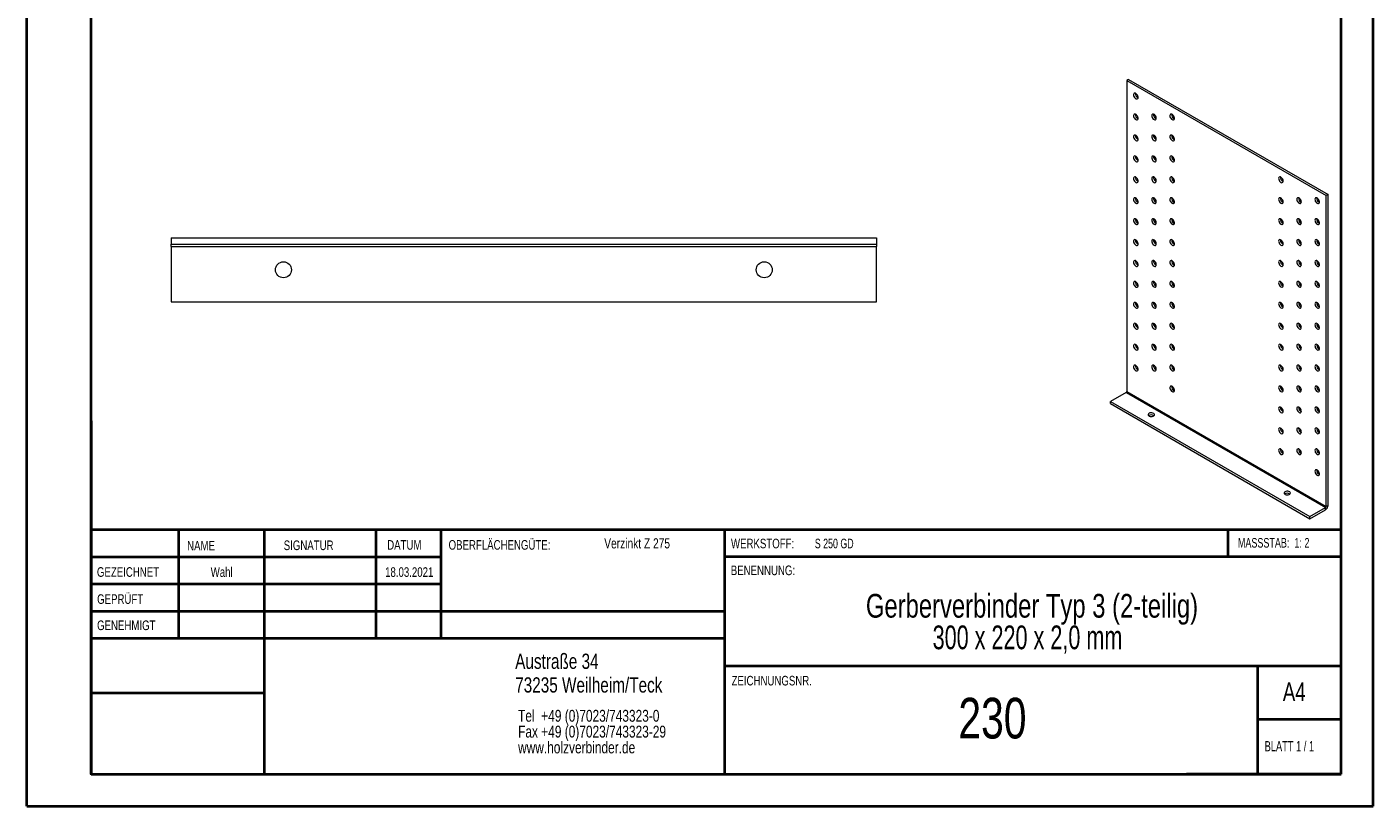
# Model space of a CAD drawing. Header units: millimetres. Extents: x 0 to 210, y 0 to 297.
# Tile 1 of 2: x 0 to 210, y 0 to 122. Entities that reach past the tile are written whole.
import ezdxf

# ---------------------------------------------------------------- set-up
doc = ezdxf.new("R2010")
doc.units = ezdxf.units.MM
doc.styles.add('SLDTEXTSTYLE0', font='TXT', dxfattribs={"width": 0.75})
doc.styles.add('SLDTEXTSTYLE1', font='TXT', dxfattribs={"width": 0.681818})
doc.styles.add('SLDTEXTSTYLE2', font='TXT', dxfattribs={"width": 0.7})
doc.styles.add('SLDTEXTSTYLE3', font='TXT', dxfattribs={"width": 0.6875})
doc.styles.add('SLDTEXTSTYLE4', font='TXT', dxfattribs={"width": 0.680556})

# ---------------------------------------------------------------- blocks, each defined once
blk = doc.blocks.new('SW_NOTE_0')
at = {"color": 0, "linetype": 'Continuous', "lineweight": 0, "char_height": 1.8521, "attachment_point": 1, "style": 'SLDTEXTSTYLE0'}
for s, insert in [('Tel  +49 (0)7023/743323-0', (0, 2.39)), ('Fax +49 (0)7023/743323-29', (0, -0.08)), ('www.holzverbinder.de', (0, -2.55))]:
    blk.add_mtext(s, dxfattribs=dict(at, insert=insert))
blk = doc.blocks.new('SW_NOTE_1')
at = {"color": 0, "linetype": 'Continuous', "lineweight": 0, "char_height": 3.7042, "attachment_point": 2}
for s, insert, style in [('Gerberverbinder Typ 3 (2-teilig)', (36.75, 4.77), 'SLDTEXTSTYLE0'), ('300 x 220 x 2,0 mm', (36.05, -0.16), 'SLDTEXTSTYLE4')]:
    blk.add_mtext(s, dxfattribs=dict(at, insert=insert, style=style))

msp = doc.modelspace()

# ---------------------------------------------------------------- linework, layer by layer
at = {"color": 7, "linetype": 'Continuous', "lineweight": 40}
for p, q in [((0.08, 0.21), (0.08, 297.21)), ((210.08, 0.21), (210.08, 297.21)), ((10.08, 5.21), (10.08, 292.21)), ((205.08, 5.21), (205.08, 292.21)), ((10.11, 60.37), (10.11, 5.12)), ((205.08, 43.37), (10.11, 43.37)), ((23.71, 43.37), (23.71, 26.37)), ((37.1, 43.37), (37.1, 5.12)), ((54.51, 43.37), (54.51, 26.37)), ((64.71, 26.37), (64.71, 43.37)), ((108.91, 43.37), (108.91, 5.12)), ((187.47, 39.12), (187.47, 43.37)), ((64.71, 39.1), (10.11, 39.1)), ((205.08, 39.12), (108.91, 39.12)), ((64.71, 34.87), (10.11, 34.87)), ((108.91, 30.62), (10.11, 30.62)), ((108.91, 26.37), (10.11, 26.37)), ((108.91, 22.12), (205.08, 22.12)), ((192.08, 5.21), (192.08, 22.21)), ((37.1, 17.87), (10.11, 17.87)), ((10.11, 13.71), (10.08, 13.71)), ((205.08, 13.71), (192.08, 13.71)), ((10.11, 9.46), (10.08, 9.46)), ((10.08, 5.21), (205.08, 5.21)), ((205.08, 5.21), (180.99, 5.21)), ((0.08, 0.21), (210.08, 0.21))]:
    msp.add_line(p, q, dxfattribs=at)
at = {"color": 7, "linetype": 'Continuous', "lineweight": 15}
for p, q in [((171.95, 113.67), (171.66, 113.51)), ((171.66, 113.51), (171.66, 64.96)), ((171.66, 113.51), (202.78, 95.55)), ((171.95, 113.67), (203.06, 95.71)), ((173.36, 110.81), (173.43, 110.78)), ((173.36, 107.55), (173.43, 107.52)), ((176.19, 107.55), (176.25, 107.52)), ((179.02, 107.55), (179.08, 107.52)), ((173.36, 104.28), (173.43, 104.25)), ((176.19, 104.28), (176.25, 104.25)), ((179.02, 104.28), (179.08, 104.25)), ((173.36, 101.02), (173.43, 100.98)), ((176.19, 101.02), (176.25, 100.98)), ((179.02, 101.02), (179.08, 100.99)), ((173.36, 97.75), (173.43, 97.72)), ((176.19, 97.75), (176.25, 97.72)), ((179.02, 97.75), (179.08, 97.72)), ((195.99, 97.75), (196.05, 97.72)), ((203.06, 95.71), (202.78, 95.55)), ((202.78, 47), (202.78, 95.55)), ((203.06, 47.16), (203.06, 95.71)), ((173.36, 94.48), (173.43, 94.45)), ((176.19, 94.48), (176.25, 94.45)), ((179.02, 94.48), (179.08, 94.45)), ((195.99, 94.48), (196.05, 94.45)), ((198.82, 94.49), (198.88, 94.45)), ((201.64, 94.49), (201.71, 94.45)), ((173.36, 91.22), (173.43, 91.19)), ((176.19, 91.22), (176.25, 91.19)), ((179.02, 91.22), (179.08, 91.19)), ((195.99, 91.22), (196.05, 91.19)), ((198.82, 91.22), (198.88, 91.19)), ((201.64, 91.22), (201.71, 91.19)), ((22.6, 88.94), (132.6, 88.94)), ((22.6, 88.94), (22.6, 87.94)), ((132.6, 88.94), (132.6, 87.94)), ((22.6, 87.94), (132.6, 87.94)), ((22.6, 87.58), (22.6, 87.94)), ((22.6, 87.58), (132.6, 87.58)), ((22.6, 87.58), (22.6, 78.94)), ((132.6, 87.94), (132.6, 87.58)), ((132.6, 78.94), (132.6, 87.58)), ((173.36, 87.95), (173.43, 87.92)), ((176.19, 87.95), (176.25, 87.92)), ((179.02, 87.95), (179.08, 87.92)), ((195.99, 87.95), (196.05, 87.92)), ((198.82, 87.95), (198.88, 87.92)), ((201.64, 87.95), (201.71, 87.92)), ((173.36, 84.68), (173.43, 84.65)), ((176.19, 84.68), (176.25, 84.65)), ((179.02, 84.68), (179.08, 84.65)), ((195.99, 84.69), (196.05, 84.66)), ((198.82, 84.69), (198.88, 84.66)), ((201.64, 84.69), (201.71, 84.66)), ((173.36, 81.42), (173.43, 81.39)), ((176.19, 81.42), (176.25, 81.39)), ((179.02, 81.42), (179.08, 81.39)), ((195.99, 81.42), (196.05, 81.39)), ((198.82, 81.42), (198.88, 81.39)), ((201.64, 81.42), (201.71, 81.39)), ((22.6, 78.94), (132.6, 78.94)), ((173.36, 78.15), (173.43, 78.12)), ((176.19, 78.15), (176.25, 78.12)), ((179.02, 78.15), (179.08, 78.12)), ((195.99, 78.15), (196.05, 78.12)), ((198.82, 78.15), (198.88, 78.12)), ((201.64, 78.15), (201.71, 78.12)), ((173.36, 74.89), (173.43, 74.86)), ((176.19, 74.89), (176.25, 74.86)), ((179.02, 74.89), (179.08, 74.86)), ((195.99, 74.89), (196.05, 74.86)), ((198.82, 74.89), (198.88, 74.86)), ((201.64, 74.89), (201.71, 74.86)), ((173.36, 71.62), (173.43, 71.59)), ((176.19, 71.62), (176.25, 71.59)), ((179.02, 71.62), (179.08, 71.59)), ((195.99, 71.62), (196.05, 71.59)), ((198.82, 71.62), (198.88, 71.59)), ((201.64, 71.62), (201.71, 71.59)), ((173.36, 68.35), (173.43, 68.32)), ((176.19, 68.35), (176.25, 68.32)), ((179.02, 68.35), (179.08, 68.32)), ((195.99, 68.36), (196.05, 68.33)), ((198.82, 68.36), (198.88, 68.33)), ((201.64, 68.36), (201.71, 68.33)), ((171.56, 64.78), (169.12, 63.37)), ((169.12, 63.37), (200.23, 45.41)), ((169.12, 63.05), (169.12, 63.37)), ((169.12, 63.05), (200.23, 45.08)), ((171.56, 64.78), (202.67, 46.82)), ((171.66, 64.96), (202.78, 47)), ((179.02, 65.09), (179.08, 65.06)), ((195.99, 65.09), (196.05, 65.06)), ((198.82, 65.09), (198.88, 65.06)), ((201.64, 65.09), (201.71, 65.06)), ((195.99, 61.82), (196.05, 61.79)), ((198.82, 61.82), (198.88, 61.79)), ((201.64, 61.82), (201.71, 61.79)), ((195.99, 58.56), (196.05, 58.53)), ((198.82, 58.56), (198.88, 58.53)), ((201.64, 58.56), (201.71, 58.53)), ((195.99, 55.29), (196.05, 55.26)), ((198.82, 55.29), (198.88, 55.26)), ((201.64, 55.29), (201.71, 55.26)), ((201.64, 52.03), (201.71, 51.99)), ((200.23, 45.41), (202.67, 46.82)), ((200.23, 45.08), (202.67, 46.49)), ((202.67, 46.49), (202.67, 46.82)), ((203.06, 47.16), (202.78, 47)), ((200.23, 45.08), (200.23, 45.41))]:
    msp.add_line(p, q, dxfattribs=at)
at = {"color": 7, "linetype": 'Continuous', "lineweight": 0}
for p, q in [((64.71, 39.12), (10.11, 39.12)), ((23.71, 5.21), (23.71, 5.12)), ((54.51, 5.21), (54.51, 5.12))]:
    msp.add_line(p, q, dxfattribs=at)
at = {"color": 7, "linetype": 'Continuous', "lineweight": 15, "flags": 128}
for points in [[(173.08, 110.65), (173.19, 110.61), (173.29, 110.61), (173.37, 110.66), (173.42, 110.76), (173.43, 110.89), (173.4, 111.04), (173.34, 111.18), (173.25, 111.32), (173.14, 111.43), (173.02, 111.49), (172.91, 111.51), (172.82, 111.49), (172.75, 111.41), (172.73, 111.3), (172.73, 111.16), (172.78, 111.01), (172.86, 110.86), (172.96, 110.74), (173.08, 110.65)], [(173.08, 107.38), (173.19, 107.34), (173.29, 107.34), (173.37, 107.4), (173.42, 107.49), (173.43, 107.62), (173.4, 107.77), (173.34, 107.92), (173.25, 108.05), (173.14, 108.16), (173.02, 108.23), (172.91, 108.25), (172.82, 108.22), (172.75, 108.14), (172.73, 108.03), (172.73, 107.89), (172.78, 107.74), (172.86, 107.6), (172.96, 107.47), (173.08, 107.38)], [(175.91, 107.38), (176.02, 107.34), (176.12, 107.35), (176.2, 107.4), (176.25, 107.49), (176.26, 107.62), (176.23, 107.77), (176.17, 107.92), (176.07, 108.05), (175.96, 108.16), (175.85, 108.23), (175.74, 108.25), (175.65, 108.22), (175.58, 108.14), (175.55, 108.03), (175.56, 107.89), (175.61, 107.74), (175.69, 107.6), (175.79, 107.47), (175.91, 107.38)], [(178.73, 107.38), (178.85, 107.34), (178.95, 107.35), (179.03, 107.4), (179.08, 107.49), (179.09, 107.62), (179.06, 107.77), (178.99, 107.92), (178.9, 108.05), (178.79, 108.16), (178.68, 108.23), (178.57, 108.25), (178.47, 108.22), (178.41, 108.14), (178.38, 108.03), (178.39, 107.89), (178.44, 107.74), (178.52, 107.6), (178.62, 107.47), (178.73, 107.38)], [(173.08, 104.12), (173.19, 104.07), (173.29, 104.08), (173.37, 104.13), (173.42, 104.23), (173.43, 104.36), (173.4, 104.5), (173.34, 104.65), (173.25, 104.79), (173.14, 104.9), (173.02, 104.96), (172.91, 104.98), (172.82, 104.95), (172.75, 104.88), (172.73, 104.76), (172.73, 104.62), (172.78, 104.47), (172.86, 104.33), (172.96, 104.21), (173.08, 104.12)], [(175.91, 104.12), (176.02, 104.07), (176.12, 104.08), (176.2, 104.13), (176.25, 104.23), (176.26, 104.36), (176.23, 104.5), (176.17, 104.65), (176.07, 104.79), (175.96, 104.9), (175.85, 104.96), (175.74, 104.98), (175.65, 104.95), (175.58, 104.88), (175.55, 104.76), (175.56, 104.62), (175.61, 104.47), (175.69, 104.33), (175.79, 104.21), (175.91, 104.12)], [(178.73, 104.12), (178.85, 104.07), (178.95, 104.08), (179.03, 104.13), (179.08, 104.23), (179.09, 104.36), (179.06, 104.5), (178.99, 104.65), (178.9, 104.79), (178.79, 104.9), (178.68, 104.96), (178.57, 104.98), (178.47, 104.95), (178.41, 104.88), (178.38, 104.76), (178.39, 104.62), (178.44, 104.47), (178.52, 104.33), (178.62, 104.21), (178.73, 104.12)], [(173.08, 100.85), (173.19, 100.81), (173.29, 100.81), (173.37, 100.87), (173.42, 100.96), (173.43, 101.09), (173.4, 101.24), (173.34, 101.39), (173.25, 101.52), (173.14, 101.63), (173.02, 101.7), (172.91, 101.72), (172.82, 101.69), (172.75, 101.61), (172.73, 101.5), (172.73, 101.36), (172.78, 101.21), (172.86, 101.06), (172.96, 100.94), (173.08, 100.85)], [(175.91, 100.85), (176.02, 100.81), (176.12, 100.81), (176.2, 100.87), (176.25, 100.96), (176.26, 101.09), (176.23, 101.24), (176.17, 101.39), (176.07, 101.52), (175.96, 101.63), (175.85, 101.7), (175.74, 101.72), (175.65, 101.69), (175.58, 101.61), (175.55, 101.5), (175.56, 101.36), (175.61, 101.21), (175.69, 101.06), (175.79, 100.94), (175.91, 100.85)], [(178.73, 100.85), (178.85, 100.81), (178.95, 100.81), (179.03, 100.87), (179.08, 100.96), (179.09, 101.09), (179.06, 101.24), (178.99, 101.39), (178.9, 101.52), (178.79, 101.63), (178.68, 101.7), (178.57, 101.72), (178.47, 101.69), (178.41, 101.61), (178.38, 101.5), (178.39, 101.36), (178.44, 101.21), (178.52, 101.06), (178.62, 100.94), (178.73, 100.85)], [(173.08, 97.59), (173.19, 97.54), (173.29, 97.55), (173.37, 97.6), (173.42, 97.7), (173.43, 97.82), (173.4, 97.97), (173.34, 98.12), (173.25, 98.26), (173.14, 98.36), (173.02, 98.43), (172.91, 98.45), (172.82, 98.42), (172.75, 98.34), (172.73, 98.23), (172.73, 98.09), (172.78, 97.94), (172.86, 97.8), (172.96, 97.67), (173.08, 97.59)], [(175.91, 97.59), (176.02, 97.54), (176.12, 97.55), (176.2, 97.6), (176.25, 97.7), (176.26, 97.82), (176.23, 97.97), (176.17, 98.12), (176.07, 98.26), (175.96, 98.36), (175.85, 98.43), (175.74, 98.45), (175.65, 98.42), (175.58, 98.35), (175.55, 98.23), (175.56, 98.09), (175.61, 97.94), (175.69, 97.8), (175.79, 97.67), (175.91, 97.59)], [(178.73, 97.59), (178.85, 97.54), (178.95, 97.55), (179.03, 97.6), (179.08, 97.7), (179.09, 97.82), (179.06, 97.97), (178.99, 98.12), (178.9, 98.26), (178.79, 98.36), (178.68, 98.43), (178.57, 98.45), (178.47, 98.42), (178.41, 98.35), (178.38, 98.23), (178.39, 98.09), (178.44, 97.94), (178.52, 97.8), (178.62, 97.67), (178.73, 97.59)], [(195.71, 97.59), (195.82, 97.54), (195.92, 97.55), (196, 97.6), (196.05, 97.7), (196.06, 97.83), (196.03, 97.97), (195.97, 98.12), (195.87, 98.26), (195.76, 98.37), (195.65, 98.43), (195.54, 98.45), (195.45, 98.42), (195.38, 98.35), (195.35, 98.23), (195.36, 98.09), (195.41, 97.94), (195.49, 97.8), (195.59, 97.68), (195.71, 97.59)], [(173.08, 94.32), (173.19, 94.28), (173.29, 94.28), (173.37, 94.33), (173.42, 94.43), (173.43, 94.56), (173.4, 94.7), (173.34, 94.85), (173.25, 94.99), (173.14, 95.1), (173.02, 95.16), (172.91, 95.18), (172.82, 95.15), (172.75, 95.08), (172.73, 94.96), (172.73, 94.83), (172.78, 94.68), (172.86, 94.53), (172.96, 94.41), (173.08, 94.32)], [(175.91, 94.32), (176.02, 94.28), (176.12, 94.28), (176.2, 94.33), (176.25, 94.43), (176.26, 94.56), (176.23, 94.71), (176.17, 94.85), (176.07, 94.99), (175.96, 95.1), (175.85, 95.16), (175.74, 95.18), (175.65, 95.15), (175.58, 95.08), (175.55, 94.97), (175.56, 94.83), (175.61, 94.68), (175.69, 94.53), (175.79, 94.41), (175.91, 94.32)], [(178.73, 94.32), (178.85, 94.28), (178.95, 94.28), (179.03, 94.33), (179.08, 94.43), (179.09, 94.56), (179.06, 94.71), (178.99, 94.85), (178.9, 94.99), (178.79, 95.1), (178.68, 95.16), (178.57, 95.18), (178.47, 95.15), (178.41, 95.08), (178.38, 94.97), (178.39, 94.83), (178.44, 94.68), (178.52, 94.53), (178.62, 94.41), (178.73, 94.32)], [(195.71, 94.32), (195.82, 94.28), (195.92, 94.28), (196, 94.34), (196.05, 94.43), (196.06, 94.56), (196.03, 94.71), (195.97, 94.86), (195.87, 94.99), (195.76, 95.1), (195.65, 95.17), (195.54, 95.19), (195.45, 95.16), (195.38, 95.08), (195.35, 94.97), (195.36, 94.83), (195.41, 94.68), (195.49, 94.53), (195.59, 94.41), (195.71, 94.32)], [(198.53, 94.32), (198.65, 94.28), (198.75, 94.28), (198.83, 94.34), (198.88, 94.43), (198.89, 94.56), (198.86, 94.71), (198.79, 94.86), (198.7, 94.99), (198.59, 95.1), (198.48, 95.17), (198.37, 95.19), (198.27, 95.16), (198.21, 95.08), (198.18, 94.97), (198.19, 94.83), (198.24, 94.68), (198.32, 94.53), (198.42, 94.41), (198.53, 94.32)], [(201.36, 94.32), (201.48, 94.28), (201.58, 94.28), (201.66, 94.34), (201.7, 94.43), (201.71, 94.56), (201.69, 94.71), (201.62, 94.86), (201.53, 94.99), (201.42, 95.1), (201.3, 95.17), (201.19, 95.19), (201.1, 95.16), (201.04, 95.08), (201.01, 94.97), (201.02, 94.83), (201.07, 94.68), (201.14, 94.53), (201.25, 94.41), (201.36, 94.32)], [(173.08, 91.05), (173.19, 91.01), (173.29, 91.01), (173.37, 91.07), (173.42, 91.16), (173.43, 91.29), (173.4, 91.44), (173.34, 91.59), (173.25, 91.72), (173.14, 91.83), (173.02, 91.9), (172.91, 91.92), (172.82, 91.89), (172.75, 91.81), (172.73, 91.7), (172.73, 91.56), (172.78, 91.41), (172.86, 91.26), (172.96, 91.14), (173.08, 91.05)], [(175.91, 91.05), (176.02, 91.01), (176.12, 91.01), (176.2, 91.07), (176.25, 91.16), (176.26, 91.29), (176.23, 91.44), (176.17, 91.59), (176.07, 91.72), (175.96, 91.83), (175.85, 91.9), (175.74, 91.92), (175.65, 91.89), (175.58, 91.81), (175.55, 91.7), (175.56, 91.56), (175.61, 91.41), (175.69, 91.26), (175.79, 91.14), (175.91, 91.05)], [(178.73, 91.05), (178.85, 91.01), (178.95, 91.01), (179.03, 91.07), (179.08, 91.16), (179.09, 91.29), (179.06, 91.44), (178.99, 91.59), (178.9, 91.72), (178.79, 91.83), (178.68, 91.9), (178.57, 91.92), (178.47, 91.89), (178.41, 91.81), (178.38, 91.7), (178.39, 91.56), (178.44, 91.41), (178.52, 91.27), (178.62, 91.14), (178.73, 91.05)], [(195.71, 91.06), (195.82, 91.01), (195.92, 91.02), (196, 91.07), (196.05, 91.17), (196.06, 91.29), (196.03, 91.44), (195.97, 91.59), (195.87, 91.73), (195.76, 91.83), (195.65, 91.9), (195.54, 91.92), (195.45, 91.89), (195.38, 91.81), (195.35, 91.7), (195.36, 91.56), (195.41, 91.41), (195.49, 91.27), (195.59, 91.14), (195.71, 91.06)], [(198.53, 91.06), (198.65, 91.01), (198.75, 91.02), (198.83, 91.07), (198.88, 91.17), (198.89, 91.29), (198.86, 91.44), (198.79, 91.59), (198.7, 91.73), (198.59, 91.83), (198.48, 91.9), (198.37, 91.92), (198.27, 91.89), (198.21, 91.81), (198.18, 91.7), (198.19, 91.56), (198.24, 91.41), (198.32, 91.27), (198.42, 91.14), (198.53, 91.06)], [(201.36, 91.06), (201.48, 91.01), (201.58, 91.02), (201.66, 91.07), (201.7, 91.17), (201.71, 91.29), (201.69, 91.44), (201.62, 91.59), (201.53, 91.73), (201.42, 91.83), (201.3, 91.9), (201.19, 91.92), (201.1, 91.89), (201.04, 91.82), (201.01, 91.7), (201.02, 91.56), (201.07, 91.41), (201.14, 91.27), (201.25, 91.14), (201.36, 91.06)], [(173.08, 87.79), (173.19, 87.74), (173.29, 87.75), (173.37, 87.8), (173.42, 87.9), (173.43, 88.03), (173.4, 88.17), (173.34, 88.32), (173.25, 88.46), (173.14, 88.56), (173.02, 88.63), (172.91, 88.65), (172.82, 88.62), (172.75, 88.55), (172.73, 88.43), (172.73, 88.29), (172.78, 88.14), (172.86, 88), (172.96, 87.88), (173.08, 87.79)], [(175.91, 87.79), (176.02, 87.74), (176.12, 87.75), (176.2, 87.8), (176.25, 87.9), (176.26, 88.03), (176.23, 88.17), (176.17, 88.32), (176.07, 88.46), (175.96, 88.56), (175.85, 88.63), (175.74, 88.65), (175.65, 88.62), (175.58, 88.55), (175.55, 88.43), (175.56, 88.29), (175.61, 88.14), (175.69, 88), (175.79, 87.88), (175.91, 87.79)], [(178.73, 87.79), (178.85, 87.74), (178.95, 87.75), (179.03, 87.8), (179.08, 87.9), (179.09, 88.03), (179.06, 88.17), (178.99, 88.32), (178.9, 88.46), (178.79, 88.57), (178.68, 88.63), (178.57, 88.65), (178.47, 88.62), (178.41, 88.55), (178.38, 88.43), (178.39, 88.29), (178.44, 88.14), (178.52, 88), (178.62, 87.88), (178.73, 87.79)], [(195.71, 87.79), (195.82, 87.75), (195.92, 87.75), (196, 87.8), (196.05, 87.9), (196.06, 88.03), (196.03, 88.17), (195.97, 88.32), (195.87, 88.46), (195.76, 88.57), (195.65, 88.63), (195.54, 88.65), (195.45, 88.62), (195.38, 88.55), (195.35, 88.43), (195.36, 88.3), (195.41, 88.15), (195.49, 88), (195.59, 87.88), (195.71, 87.79)], [(198.53, 87.79), (198.65, 87.75), (198.75, 87.75), (198.83, 87.8), (198.88, 87.9), (198.89, 88.03), (198.86, 88.17), (198.79, 88.32), (198.7, 88.46), (198.59, 88.57), (198.48, 88.63), (198.37, 88.65), (198.27, 88.62), (198.21, 88.55), (198.18, 88.43), (198.19, 88.3), (198.24, 88.15), (198.32, 88), (198.42, 87.88), (198.53, 87.79)], [(201.36, 87.79), (201.48, 87.75), (201.58, 87.75), (201.66, 87.8), (201.7, 87.9), (201.71, 88.03), (201.69, 88.18), (201.62, 88.32), (201.53, 88.46), (201.42, 88.57), (201.3, 88.63), (201.19, 88.65), (201.1, 88.62), (201.04, 88.55), (201.01, 88.44), (201.02, 88.3), (201.07, 88.15), (201.14, 88), (201.25, 87.88), (201.36, 87.79)], [(173.08, 84.52), (173.19, 84.48), (173.29, 84.48), (173.37, 84.54), (173.42, 84.63), (173.43, 84.76), (173.4, 84.91), (173.34, 85.06), (173.25, 85.19), (173.14, 85.3), (173.02, 85.37), (172.91, 85.39), (172.82, 85.36), (172.75, 85.28), (172.73, 85.17), (172.73, 85.03), (172.78, 84.88), (172.86, 84.73), (172.96, 84.61), (173.08, 84.52)], [(175.91, 84.52), (176.02, 84.48), (176.12, 84.48), (176.2, 84.54), (176.25, 84.63), (176.26, 84.76), (176.23, 84.91), (176.17, 85.06), (176.07, 85.19), (175.96, 85.3), (175.85, 85.37), (175.74, 85.39), (175.65, 85.36), (175.58, 85.28), (175.55, 85.17), (175.56, 85.03), (175.61, 84.88), (175.69, 84.73), (175.79, 84.61), (175.91, 84.52)], [(178.73, 84.52), (178.85, 84.48), (178.95, 84.48), (179.03, 84.54), (179.08, 84.63), (179.09, 84.76), (179.06, 84.91), (178.99, 85.06), (178.9, 85.19), (178.79, 85.3), (178.68, 85.37), (178.57, 85.39), (178.47, 85.36), (178.41, 85.28), (178.38, 85.17), (178.39, 85.03), (178.44, 84.88), (178.52, 84.73), (178.62, 84.61), (178.73, 84.52)], [(195.71, 84.52), (195.82, 84.48), (195.92, 84.48), (196, 84.54), (196.05, 84.63), (196.06, 84.76), (196.03, 84.91), (195.97, 85.06), (195.87, 85.19), (195.76, 85.3), (195.65, 85.37), (195.54, 85.39), (195.45, 85.36), (195.38, 85.28), (195.35, 85.17), (195.36, 85.03), (195.41, 84.88), (195.49, 84.73), (195.59, 84.61), (195.71, 84.52)], [(198.53, 84.52), (198.65, 84.48), (198.75, 84.48), (198.83, 84.54), (198.88, 84.63), (198.89, 84.76), (198.86, 84.91), (198.79, 85.06), (198.7, 85.19), (198.59, 85.3), (198.48, 85.37), (198.37, 85.39), (198.27, 85.36), (198.21, 85.28), (198.18, 85.17), (198.19, 85.03), (198.24, 84.88), (198.32, 84.73), (198.42, 84.61), (198.53, 84.52)], [(201.36, 84.52), (201.48, 84.48), (201.58, 84.48), (201.66, 84.54), (201.7, 84.63), (201.71, 84.76), (201.69, 84.91), (201.62, 85.06), (201.53, 85.19), (201.42, 85.3), (201.3, 85.37), (201.19, 85.39), (201.1, 85.36), (201.04, 85.28), (201.01, 85.17), (201.02, 85.03), (201.07, 84.88), (201.14, 84.74), (201.25, 84.61), (201.36, 84.52)], [(173.08, 81.25), (173.19, 81.21), (173.29, 81.22), (173.37, 81.27), (173.42, 81.36), (173.43, 81.49), (173.4, 81.64), (173.34, 81.79), (173.25, 81.92), (173.14, 82.03), (173.02, 82.1), (172.91, 82.12), (172.82, 82.09), (172.75, 82.01), (172.73, 81.9), (172.73, 81.76), (172.78, 81.61), (172.86, 81.47), (172.96, 81.34), (173.08, 81.25)], [(175.91, 81.26), (176.02, 81.21), (176.12, 81.22), (176.2, 81.27), (176.25, 81.37), (176.26, 81.49), (176.23, 81.64), (176.17, 81.79), (176.07, 81.93), (175.96, 82.03), (175.85, 82.1), (175.74, 82.12), (175.65, 82.09), (175.58, 82.01), (175.55, 81.9), (175.56, 81.76), (175.61, 81.61), (175.69, 81.47), (175.79, 81.34), (175.91, 81.26)], [(178.73, 81.26), (178.85, 81.21), (178.95, 81.22), (179.03, 81.27), (179.08, 81.37), (179.09, 81.49), (179.06, 81.64), (178.99, 81.79), (178.9, 81.93), (178.79, 82.03), (178.68, 82.1), (178.57, 82.12), (178.47, 82.09), (178.41, 82.01), (178.38, 81.9), (178.39, 81.76), (178.44, 81.61), (178.52, 81.47), (178.62, 81.34), (178.73, 81.26)], [(195.71, 81.26), (195.82, 81.21), (195.92, 81.22), (196, 81.27), (196.05, 81.37), (196.06, 81.5), (196.03, 81.64), (195.97, 81.79), (195.87, 81.93), (195.76, 82.03), (195.65, 82.1), (195.54, 82.12), (195.45, 82.09), (195.38, 82.02), (195.35, 81.9), (195.36, 81.76), (195.41, 81.61), (195.49, 81.47), (195.59, 81.35), (195.71, 81.26)], [(198.53, 81.26), (198.65, 81.21), (198.75, 81.22), (198.83, 81.27), (198.88, 81.37), (198.89, 81.5), (198.86, 81.64), (198.79, 81.79), (198.7, 81.93), (198.59, 82.03), (198.48, 82.1), (198.37, 82.12), (198.27, 82.09), (198.21, 82.02), (198.18, 81.9), (198.19, 81.76), (198.24, 81.61), (198.32, 81.47), (198.42, 81.35), (198.53, 81.26)], [(201.36, 81.26), (201.48, 81.21), (201.58, 81.22), (201.66, 81.27), (201.7, 81.37), (201.71, 81.5), (201.69, 81.64), (201.62, 81.79), (201.53, 81.93), (201.42, 82.03), (201.3, 82.1), (201.19, 82.12), (201.1, 82.09), (201.04, 82.02), (201.01, 81.9), (201.02, 81.76), (201.07, 81.61), (201.14, 81.47), (201.25, 81.35), (201.36, 81.26)], [(173.08, 77.99), (173.19, 77.94), (173.29, 77.95), (173.37, 78), (173.42, 78.1), (173.43, 78.23), (173.4, 78.37), (173.34, 78.52), (173.25, 78.66), (173.14, 78.77), (173.02, 78.83), (172.91, 78.85), (172.82, 78.82), (172.75, 78.75), (172.73, 78.63), (172.73, 78.49), (172.78, 78.34), (172.86, 78.2), (172.96, 78.08), (173.08, 77.99)], [(175.91, 77.99), (176.02, 77.94), (176.12, 77.95), (176.2, 78), (176.25, 78.1), (176.26, 78.23), (176.23, 78.37), (176.17, 78.52), (176.07, 78.66), (175.96, 78.77), (175.85, 78.83), (175.74, 78.85), (175.65, 78.82), (175.58, 78.75), (175.55, 78.63), (175.56, 78.49), (175.61, 78.34), (175.69, 78.2), (175.79, 78.08), (175.91, 77.99)], [(178.73, 77.99), (178.85, 77.94), (178.95, 77.95), (179.03, 78), (179.08, 78.1), (179.09, 78.23), (179.06, 78.37), (178.99, 78.52), (178.9, 78.66), (178.79, 78.77), (178.68, 78.83), (178.57, 78.85), (178.47, 78.82), (178.41, 78.75), (178.38, 78.63), (178.39, 78.5), (178.44, 78.34), (178.52, 78.2), (178.62, 78.08), (178.73, 77.99)], [(195.71, 77.99), (195.82, 77.95), (195.92, 77.95), (196, 78), (196.05, 78.1), (196.06, 78.23), (196.03, 78.38), (195.97, 78.53), (195.87, 78.66), (195.76, 78.77), (195.65, 78.84), (195.54, 78.86), (195.45, 78.83), (195.38, 78.75), (195.35, 78.64), (195.36, 78.5), (195.41, 78.35), (195.49, 78.2), (195.59, 78.08), (195.71, 77.99)], [(198.53, 77.99), (198.65, 77.95), (198.75, 77.95), (198.83, 78.01), (198.88, 78.1), (198.89, 78.23), (198.86, 78.38), (198.79, 78.53), (198.7, 78.66), (198.59, 78.77), (198.48, 78.84), (198.37, 78.86), (198.27, 78.83), (198.21, 78.75), (198.18, 78.64), (198.19, 78.5), (198.24, 78.35), (198.32, 78.2), (198.42, 78.08), (198.53, 77.99)], [(201.36, 77.99), (201.48, 77.95), (201.58, 77.95), (201.66, 78.01), (201.7, 78.1), (201.71, 78.23), (201.69, 78.38), (201.62, 78.53), (201.53, 78.66), (201.42, 78.77), (201.3, 78.84), (201.19, 78.86), (201.1, 78.83), (201.04, 78.75), (201.01, 78.64), (201.02, 78.5), (201.07, 78.35), (201.14, 78.2), (201.25, 78.08), (201.36, 77.99)], [(173.08, 74.72), (173.19, 74.68), (173.29, 74.68), (173.37, 74.74), (173.42, 74.83), (173.43, 74.96), (173.4, 75.11), (173.34, 75.26), (173.25, 75.39), (173.14, 75.5), (173.02, 75.57), (172.91, 75.59), (172.82, 75.56), (172.75, 75.48), (172.73, 75.37), (172.73, 75.23), (172.78, 75.08), (172.86, 74.93), (172.96, 74.81), (173.08, 74.72)], [(175.91, 74.72), (176.02, 74.68), (176.12, 74.68), (176.2, 74.74), (176.25, 74.83), (176.26, 74.96), (176.23, 75.11), (176.17, 75.26), (176.07, 75.39), (175.96, 75.5), (175.85, 75.57), (175.74, 75.59), (175.65, 75.56), (175.58, 75.48), (175.55, 75.37), (175.56, 75.23), (175.61, 75.08), (175.69, 74.93), (175.79, 74.81), (175.91, 74.72)], [(178.73, 74.72), (178.85, 74.68), (178.95, 74.68), (179.03, 74.74), (179.08, 74.83), (179.09, 74.96), (179.06, 75.11), (178.99, 75.26), (178.9, 75.39), (178.79, 75.5), (178.68, 75.57), (178.57, 75.59), (178.47, 75.56), (178.41, 75.48), (178.38, 75.37), (178.39, 75.23), (178.44, 75.08), (178.52, 74.93), (178.62, 74.81), (178.73, 74.72)], [(195.71, 74.72), (195.82, 74.68), (195.92, 74.69), (196, 74.74), (196.05, 74.83), (196.06, 74.96), (196.03, 75.11), (195.97, 75.26), (195.87, 75.39), (195.76, 75.5), (195.65, 75.57), (195.54, 75.59), (195.45, 75.56), (195.38, 75.48), (195.35, 75.37), (195.36, 75.23), (195.41, 75.08), (195.49, 74.94), (195.59, 74.81), (195.71, 74.72)], [(198.53, 74.72), (198.65, 74.68), (198.75, 74.69), (198.83, 74.74), (198.88, 74.84), (198.89, 74.96), (198.86, 75.11), (198.79, 75.26), (198.7, 75.4), (198.59, 75.5), (198.48, 75.57), (198.37, 75.59), (198.27, 75.56), (198.21, 75.48), (198.18, 75.37), (198.19, 75.23), (198.24, 75.08), (198.32, 74.94), (198.42, 74.81), (198.53, 74.72)], [(201.36, 74.73), (201.48, 74.68), (201.58, 74.69), (201.66, 74.74), (201.7, 74.84), (201.71, 74.96), (201.69, 75.11), (201.62, 75.26), (201.53, 75.4), (201.42, 75.5), (201.3, 75.57), (201.19, 75.59), (201.1, 75.56), (201.04, 75.48), (201.01, 75.37), (201.02, 75.23), (201.07, 75.08), (201.14, 74.94), (201.25, 74.81), (201.36, 74.73)], [(173.08, 71.46), (173.19, 71.41), (173.29, 71.42), (173.37, 71.47), (173.42, 71.57), (173.43, 71.69), (173.4, 71.84), (173.34, 71.99), (173.25, 72.13), (173.14, 72.23), (173.02, 72.3), (172.91, 72.32), (172.82, 72.29), (172.75, 72.22), (172.73, 72.1), (172.73, 71.96), (172.78, 71.81), (172.86, 71.67), (172.96, 71.54), (173.08, 71.46)], [(175.91, 71.46), (176.02, 71.41), (176.12, 71.42), (176.2, 71.47), (176.25, 71.57), (176.26, 71.7), (176.23, 71.84), (176.17, 71.99), (176.07, 72.13), (175.96, 72.23), (175.85, 72.3), (175.74, 72.32), (175.65, 72.29), (175.58, 72.22), (175.55, 72.1), (175.56, 71.96), (175.61, 71.81), (175.69, 71.67), (175.79, 71.54), (175.91, 71.46)], [(178.73, 71.46), (178.85, 71.41), (178.95, 71.42), (179.03, 71.47), (179.08, 71.57), (179.09, 71.7), (179.06, 71.84), (178.99, 71.99), (178.9, 72.13), (178.79, 72.23), (178.68, 72.3), (178.57, 72.32), (178.47, 72.29), (178.41, 72.22), (178.38, 72.1), (178.39, 71.96), (178.44, 71.81), (178.52, 71.67), (178.62, 71.55), (178.73, 71.46)], [(195.71, 71.46), (195.82, 71.41), (195.92, 71.42), (196, 71.47), (196.05, 71.57), (196.06, 71.7), (196.03, 71.84), (195.97, 71.99), (195.87, 72.13), (195.76, 72.24), (195.65, 72.3), (195.54, 72.32), (195.45, 72.29), (195.38, 72.22), (195.35, 72.1), (195.36, 71.96), (195.41, 71.81), (195.49, 71.67), (195.59, 71.55), (195.71, 71.46)], [(198.53, 71.46), (198.65, 71.41), (198.75, 71.42), (198.83, 71.47), (198.88, 71.57), (198.89, 71.7), (198.86, 71.84), (198.79, 71.99), (198.7, 72.13), (198.59, 72.24), (198.48, 72.3), (198.37, 72.32), (198.27, 72.29), (198.21, 72.22), (198.18, 72.1), (198.19, 71.96), (198.24, 71.81), (198.32, 71.67), (198.42, 71.55), (198.53, 71.46)], [(201.36, 71.46), (201.48, 71.41), (201.58, 71.42), (201.66, 71.47), (201.7, 71.57), (201.71, 71.7), (201.69, 71.84), (201.62, 71.99), (201.53, 72.13), (201.42, 72.24), (201.3, 72.3), (201.19, 72.32), (201.1, 72.29), (201.04, 72.22), (201.01, 72.1), (201.02, 71.96), (201.07, 71.81), (201.14, 71.67), (201.25, 71.55), (201.36, 71.46)], [(173.08, 68.19), (173.19, 68.15), (173.29, 68.15), (173.37, 68.2), (173.42, 68.3), (173.43, 68.43), (173.4, 68.58), (173.34, 68.72), (173.25, 68.86), (173.14, 68.97), (173.02, 69.03), (172.91, 69.05), (172.82, 69.03), (172.75, 68.95), (172.73, 68.84), (172.73, 68.7), (172.78, 68.55), (172.86, 68.4), (172.96, 68.28), (173.08, 68.19)], [(175.91, 68.19), (176.02, 68.15), (176.12, 68.15), (176.2, 68.2), (176.25, 68.3), (176.26, 68.43), (176.23, 68.58), (176.17, 68.73), (176.07, 68.86), (175.96, 68.97), (175.85, 69.03), (175.74, 69.05), (175.65, 69.03), (175.58, 68.95), (175.55, 68.84), (175.56, 68.7), (175.61, 68.55), (175.69, 68.4), (175.79, 68.28), (175.91, 68.19)], [(178.73, 68.19), (178.85, 68.15), (178.95, 68.15), (179.03, 68.2), (179.08, 68.3), (179.09, 68.43), (179.06, 68.58), (178.99, 68.73), (178.9, 68.86), (178.79, 68.97), (178.68, 69.04), (178.57, 69.06), (178.47, 69.03), (178.41, 68.95), (178.38, 68.84), (178.39, 68.7), (178.44, 68.55), (178.52, 68.4), (178.62, 68.28), (178.73, 68.19)], [(195.71, 68.19), (195.82, 68.15), (195.92, 68.15), (196, 68.21), (196.05, 68.3), (196.06, 68.43), (196.03, 68.58), (195.97, 68.73), (195.87, 68.86), (195.76, 68.97), (195.65, 69.04), (195.54, 69.06), (195.45, 69.03), (195.38, 68.95), (195.35, 68.84), (195.36, 68.7), (195.41, 68.55), (195.49, 68.4), (195.59, 68.28), (195.71, 68.19)], [(198.53, 68.19), (198.65, 68.15), (198.75, 68.15), (198.83, 68.21), (198.88, 68.3), (198.89, 68.43), (198.86, 68.58), (198.79, 68.73), (198.7, 68.86), (198.59, 68.97), (198.48, 69.04), (198.37, 69.06), (198.27, 69.03), (198.21, 68.95), (198.18, 68.84), (198.19, 68.7), (198.24, 68.55), (198.32, 68.4), (198.42, 68.28), (198.53, 68.19)], [(201.36, 68.19), (201.48, 68.15), (201.58, 68.15), (201.66, 68.21), (201.7, 68.3), (201.71, 68.43), (201.69, 68.58), (201.62, 68.73), (201.53, 68.86), (201.42, 68.97), (201.3, 69.04), (201.19, 69.06), (201.1, 69.03), (201.04, 68.95), (201.01, 68.84), (201.02, 68.7), (201.07, 68.55), (201.14, 68.4), (201.25, 68.28), (201.36, 68.19)], [(178.73, 64.92), (178.85, 64.88), (178.95, 64.89), (179.03, 64.94), (179.08, 65.03), (179.09, 65.16), (179.06, 65.31), (178.99, 65.46), (178.9, 65.59), (178.79, 65.7), (178.68, 65.77), (178.57, 65.79), (178.47, 65.76), (178.41, 65.68), (178.38, 65.57), (178.39, 65.43), (178.44, 65.28), (178.52, 65.14), (178.62, 65.01), (178.73, 64.92)], [(195.71, 64.93), (195.82, 64.88), (195.92, 64.89), (196, 64.94), (196.05, 65.04), (196.06, 65.16), (196.03, 65.31), (195.97, 65.46), (195.87, 65.6), (195.76, 65.7), (195.65, 65.77), (195.54, 65.79), (195.45, 65.76), (195.38, 65.69), (195.35, 65.57), (195.36, 65.43), (195.41, 65.28), (195.49, 65.14), (195.59, 65.01), (195.71, 64.93)], [(198.53, 64.93), (198.65, 64.88), (198.75, 64.89), (198.83, 64.94), (198.88, 65.04), (198.89, 65.16), (198.86, 65.31), (198.79, 65.46), (198.7, 65.6), (198.59, 65.7), (198.48, 65.77), (198.37, 65.79), (198.27, 65.76), (198.21, 65.69), (198.18, 65.57), (198.19, 65.43), (198.24, 65.28), (198.32, 65.14), (198.42, 65.01), (198.53, 64.93)], [(201.36, 64.93), (201.48, 64.88), (201.58, 64.89), (201.66, 64.94), (201.7, 65.04), (201.71, 65.17), (201.69, 65.31), (201.62, 65.46), (201.53, 65.6), (201.42, 65.7), (201.3, 65.77), (201.19, 65.79), (201.1, 65.76), (201.04, 65.69), (201.01, 65.57), (201.02, 65.43), (201.07, 65.28), (201.14, 65.14), (201.25, 65.01), (201.36, 64.93)], [(175.13, 61.54), (175.03, 61.46), (174.99, 61.37), (174.99, 61.27), (175.05, 61.18), (175.16, 61.11), (175.3, 61.06), (175.46, 61.04), (175.62, 61.05), (175.77, 61.1), (175.89, 61.16), (175.96, 61.25), (175.98, 61.34), (175.95, 61.44), (175.86, 61.52), (175.74, 61.58), (175.58, 61.61), (175.42, 61.62), (175.26, 61.59), (175.13, 61.54)], [(195.71, 61.66), (195.82, 61.62), (195.92, 61.62), (196, 61.67), (196.05, 61.77), (196.06, 61.9), (196.03, 62.05), (195.97, 62.19), (195.87, 62.33), (195.76, 62.44), (195.65, 62.5), (195.54, 62.52), (195.45, 62.49), (195.38, 62.42), (195.35, 62.31), (195.36, 62.17), (195.41, 62.02), (195.49, 61.87), (195.59, 61.75), (195.71, 61.66)], [(198.53, 61.66), (198.65, 61.62), (198.75, 61.62), (198.83, 61.67), (198.88, 61.77), (198.89, 61.9), (198.86, 62.05), (198.79, 62.19), (198.7, 62.33), (198.59, 62.44), (198.48, 62.5), (198.37, 62.52), (198.27, 62.5), (198.21, 62.42), (198.18, 62.31), (198.19, 62.17), (198.24, 62.02), (198.32, 61.87), (198.42, 61.75), (198.53, 61.66)], [(201.36, 61.66), (201.48, 61.62), (201.58, 61.62), (201.66, 61.67), (201.7, 61.77), (201.71, 61.9), (201.69, 62.05), (201.62, 62.2), (201.53, 62.33), (201.42, 62.44), (201.3, 62.51), (201.19, 62.52), (201.1, 62.5), (201.04, 62.42), (201.01, 62.31), (201.02, 62.17), (201.07, 62.02), (201.14, 61.87), (201.25, 61.75), (201.36, 61.66)], [(195.71, 58.39), (195.82, 58.35), (195.92, 58.35), (196, 58.41), (196.05, 58.5), (196.06, 58.63), (196.03, 58.78), (195.97, 58.93), (195.87, 59.06), (195.76, 59.17), (195.65, 59.24), (195.54, 59.26), (195.45, 59.23), (195.38, 59.15), (195.35, 59.04), (195.36, 58.9), (195.41, 58.75), (195.49, 58.61), (195.59, 58.48), (195.71, 58.39)], [(198.53, 58.39), (198.65, 58.35), (198.75, 58.35), (198.83, 58.41), (198.88, 58.5), (198.89, 58.63), (198.86, 58.78), (198.79, 58.93), (198.7, 59.06), (198.59, 59.17), (198.48, 59.24), (198.37, 59.26), (198.27, 59.23), (198.21, 59.15), (198.18, 59.04), (198.19, 58.9), (198.24, 58.75), (198.32, 58.61), (198.42, 58.48), (198.53, 58.39)], [(201.36, 58.39), (201.48, 58.35), (201.58, 58.36), (201.66, 58.41), (201.7, 58.5), (201.71, 58.63), (201.69, 58.78), (201.62, 58.93), (201.53, 59.06), (201.42, 59.17), (201.3, 59.24), (201.19, 59.26), (201.1, 59.23), (201.04, 59.15), (201.01, 59.04), (201.02, 58.9), (201.07, 58.75), (201.14, 58.61), (201.25, 58.48), (201.36, 58.39)], [(195.71, 55.13), (195.82, 55.08), (195.92, 55.09), (196, 55.14), (196.05, 55.24), (196.06, 55.37), (196.03, 55.51), (195.97, 55.66), (195.87, 55.8), (195.76, 55.9), (195.65, 55.97), (195.54, 55.99), (195.45, 55.96), (195.38, 55.89), (195.35, 55.77), (195.36, 55.63), (195.41, 55.48), (195.49, 55.34), (195.59, 55.22), (195.71, 55.13)], [(198.53, 55.13), (198.65, 55.08), (198.75, 55.09), (198.83, 55.14), (198.88, 55.24), (198.89, 55.37), (198.86, 55.51), (198.79, 55.66), (198.7, 55.8), (198.59, 55.91), (198.48, 55.97), (198.37, 55.99), (198.27, 55.96), (198.21, 55.89), (198.18, 55.77), (198.19, 55.63), (198.24, 55.48), (198.32, 55.34), (198.42, 55.22), (198.53, 55.13)], [(201.36, 55.13), (201.48, 55.08), (201.58, 55.09), (201.66, 55.14), (201.7, 55.24), (201.71, 55.37), (201.69, 55.51), (201.62, 55.66), (201.53, 55.8), (201.42, 55.91), (201.3, 55.97), (201.19, 55.99), (201.1, 55.96), (201.04, 55.89), (201.01, 55.77), (201.02, 55.63), (201.07, 55.48), (201.14, 55.34), (201.25, 55.22), (201.36, 55.13)], [(201.36, 51.86), (201.48, 51.82), (201.58, 51.82), (201.66, 51.88), (201.7, 51.97), (201.71, 52.1), (201.69, 52.25), (201.62, 52.4), (201.53, 52.53), (201.42, 52.64), (201.3, 52.71), (201.19, 52.73), (201.1, 52.7), (201.04, 52.62), (201.01, 52.51), (201.02, 52.37), (201.07, 52.22), (201.14, 52.07), (201.25, 51.95), (201.36, 51.86)], [(196.34, 49.29), (196.25, 49.21), (196.2, 49.12), (196.21, 49.03), (196.27, 48.94), (196.37, 48.86), (196.51, 48.82), (196.67, 48.8), (196.84, 48.81), (196.99, 48.85), (197.1, 48.92), (197.17, 49), (197.19, 49.1), (197.16, 49.19), (197.08, 49.27), (196.95, 49.33), (196.8, 49.37), (196.63, 49.37), (196.48, 49.34), (196.34, 49.29)]]:
    msp.add_lwpolyline(points, dxfattribs=at)
at = {"color": 7, "linetype": 'Continuous', "lineweight": 15}
for centre in [(40.1, 83.94), (115.1, 83.94)]:
    msp.add_circle(centre, 1.25, dxfattribs=at)
for centre, radius, start, end in [((173.73, 111.43), 0.716, 174.5475, 239.3451), ((173.73, 108.16), 0.716, 174.5475, 239.3451), ((176.55, 108.16), 0.716, 174.5475, 239.3451), ((179.38, 108.16), 0.716, 174.5475, 239.3451), ((173.73, 104.9), 0.716, 174.5475, 239.3451), ((176.55, 104.9), 0.716, 174.5475, 239.3451), ((179.38, 104.9), 0.716, 174.5475, 239.3451), ((173.73, 101.63), 0.716, 174.5475, 239.3451), ((176.55, 101.63), 0.716, 174.5475, 239.3451), ((179.38, 101.63), 0.716, 174.5475, 239.3451), ((173.73, 98.36), 0.716, 174.5475, 239.3451), ((176.55, 98.36), 0.716, 174.5475, 239.3451), ((179.38, 98.37), 0.716, 174.5475, 239.3451), ((196.35, 98.37), 0.716, 174.5475, 239.3451), ((173.73, 95.1), 0.716, 174.5475, 239.3451), ((176.55, 95.1), 0.716, 174.5475, 239.3451), ((179.38, 95.1), 0.716, 174.5475, 239.3451), ((196.35, 95.1), 0.716, 174.5475, 239.3451), ((199.18, 95.1), 0.716, 174.5475, 239.3451), ((202.01, 95.1), 0.716, 174.5475, 239.3451), ((173.73, 91.83), 0.716, 174.5475, 239.3451), ((176.55, 91.83), 0.716, 174.5475, 239.3451), ((179.38, 91.83), 0.716, 174.5475, 239.3451), ((196.35, 91.83), 0.716, 174.5475, 239.3451), ((199.18, 91.83), 0.716, 174.5475, 239.3451), ((202.01, 91.83), 0.716, 174.5475, 239.3451), ((173.73, 88.57), 0.716, 174.5475, 239.3451), ((176.55, 88.57), 0.716, 174.5475, 239.3451), ((179.38, 88.57), 0.716, 174.5475, 239.3451), ((196.35, 88.57), 0.716, 174.5475, 239.3451), ((199.18, 88.57), 0.716, 174.5475, 239.3451), ((202.01, 88.57), 0.716, 174.5475, 239.3451), ((173.73, 85.3), 0.716, 174.5475, 239.3451), ((176.55, 85.3), 0.716, 174.5475, 239.3451), ((179.38, 85.3), 0.716, 174.5475, 239.3451), ((196.35, 85.3), 0.716, 174.5475, 239.3451), ((199.18, 85.3), 0.716, 174.5475, 239.3451), ((202.01, 85.3), 0.716, 174.5475, 239.3451), ((173.73, 82.03), 0.716, 174.5475, 239.3451), ((176.55, 82.03), 0.716, 174.5475, 239.3451), ((179.38, 82.03), 0.716, 174.5475, 239.3451), ((196.35, 82.04), 0.716, 174.5475, 239.3451), ((199.18, 82.04), 0.716, 174.5475, 239.3451), ((202.01, 82.04), 0.716, 174.5475, 239.3451), ((173.73, 78.77), 0.716, 174.5475, 239.3451), ((176.55, 78.77), 0.716, 174.5475, 239.3451), ((179.38, 78.77), 0.716, 174.5475, 239.3451), ((196.35, 78.77), 0.716, 174.5475, 239.3451), ((199.18, 78.77), 0.716, 174.5475, 239.3451), ((202.01, 78.77), 0.716, 174.5475, 239.3451), ((173.73, 75.5), 0.716, 174.5475, 239.3451), ((176.55, 75.5), 0.716, 174.5475, 239.3451), ((179.38, 75.5), 0.716, 174.5475, 239.3451), ((196.35, 75.5), 0.716, 174.5475, 239.3451), ((199.18, 75.5), 0.716, 174.5475, 239.3451), ((202.01, 75.5), 0.716, 174.5475, 239.3451), ((173.73, 72.24), 0.716, 174.5475, 239.3451), ((176.55, 72.24), 0.716, 174.5475, 239.3451), ((179.38, 72.24), 0.716, 174.5475, 239.3451), ((196.35, 72.24), 0.716, 174.5475, 239.3451), ((199.18, 72.24), 0.716, 174.5475, 239.3451), ((202.01, 72.24), 0.716, 174.5475, 239.3451), ((173.73, 68.97), 0.716, 174.5475, 239.3451), ((176.55, 68.97), 0.716, 174.5475, 239.3451), ((179.38, 68.97), 0.716, 174.5475, 239.3451), ((196.35, 68.97), 0.716, 174.5475, 239.3451), ((199.18, 68.97), 0.716, 174.5475, 239.3451), ((202.01, 68.97), 0.716, 174.5475, 239.3451), ((179.38, 65.7), 0.716, 174.5475, 239.3451), ((196.35, 65.71), 0.716, 174.5475, 239.3451), ((199.18, 65.71), 0.716, 174.5475, 239.3451), ((202.01, 65.71), 0.716, 174.5475, 239.3451), ((171.44, 64.97), 0.226, 302.6055, 357.3945), ((175.48, 60.59), 0.707, 54.3406, 125.6594), ((196.35, 62.44), 0.716, 174.5475, 239.3451), ((199.18, 62.44), 0.716, 174.5475, 239.3451), ((202.01, 62.44), 0.716, 174.5475, 239.3451), ((196.35, 59.17), 0.716, 174.5475, 239.3451), ((199.18, 59.17), 0.716, 174.5475, 239.3451), ((202.01, 59.17), 0.716, 174.5475, 239.3451), ((196.35, 55.91), 0.716, 174.5475, 239.3451), ((199.18, 55.91), 0.716, 174.5475, 239.3451), ((202.01, 55.91), 0.716, 174.5475, 239.3451), ((202.01, 52.64), 0.716, 174.5475, 239.3451), ((196.69, 48.35), 0.707, 54.3406, 125.6594), ((202.22, 47.2), 0.841, 302.6055, 357.3945), ((202.55, 47.01), 0.226, 302.6055, 357.3945)]:
    msp.add_arc(centre, radius, start, end, dxfattribs=at)

# ---------------------------------------------------------------- block references
at = {"color": 7, "linetype": 'Continuous', "lineweight": 0}
for name, p in [('SW_NOTE_1', (120.12, 28.57)), ('SW_NOTE_0', (76.7, 12.85))]:
    msp.add_blockref(name, p, dxfattribs=at)

# ---------------------------------------------------------------- texts
for s, insert, char_height, attachment_point, style in [('OBERFLÄCHENGÜTE:', (65.86, 41.74), 1.5, 1, 'SLDTEXTSTYLE0'), ('Verzinkt Z 275', (90.14, 42.03), 1.5875, 1, 'SLDTEXTSTYLE0'), ('MASSSTAB:  1: 2', (188.99, 42.07), 1.5, 1, 'SLDTEXTSTYLE2'), ('NAME', (25.07, 41.62), 1.5, 1, 'SLDTEXTSTYLE0'), ('SIGNATUR', (40.14, 41.68), 1.5, 1, 'SLDTEXTSTYLE0'), ('DATUM', (56.28, 41.74), 1.5, 1, 'SLDTEXTSTYLE0'), ('WERKSTOFF:', (109.91, 41.96), 1.5, 1, 'SLDTEXTSTYLE0'), ('S 250 GD', (122.99, 41.96), 1.5, 1, 'SLDTEXTSTYLE3'), ('BENENNUNG:', (109.88, 37.77), 1.5, 1, 'SLDTEXTSTYLE0'), ('GEZEICHNET', (11, 37.51), 1.5, 1, 'SLDTEXTSTYLE0'), ('Wahl', (30.46, 37.5), 1.499, 2, 'SLDTEXTSTYLE0'), ('18.03.2021', (59.72, 37.5), 1.499, 2, 'SLDTEXTSTYLE0'), ('GEPRÜFT', (11.03, 33.28), 1.5, 1, 'SLDTEXTSTYLE0'), ('GENEHMIGT', (11.02, 29.19), 1.5, 1, 'SLDTEXTSTYLE0'), ('Austraße 34', (76.25, 24.02), 2.3813, 1, 'SLDTEXTSTYLE0'), ('73235 Weilheim/Teck', (76.25, 20.32), 2.3813, 1, 'SLDTEXTSTYLE0'), ('ZEICHNUNGSNR.', (110, 20.55), 1.5, 1, 'SLDTEXTSTYLE0'), ('A4', (196, 19.52), 2.91, 1, 'SLDTEXTSTYLE0'), ('230', (150.7, 17.12), 6.35, 2, 'SLDTEXTSTYLE0'), ('BLATT 1 / 1', (193.16, 10.36), 1.5875, 1, 'SLDTEXTSTYLE1')]:
    msp.add_mtext(s, dxfattribs=dict(at, insert=insert, char_height=char_height, attachment_point=attachment_point, style=style))

doc.saveas('drawing.dxf')
